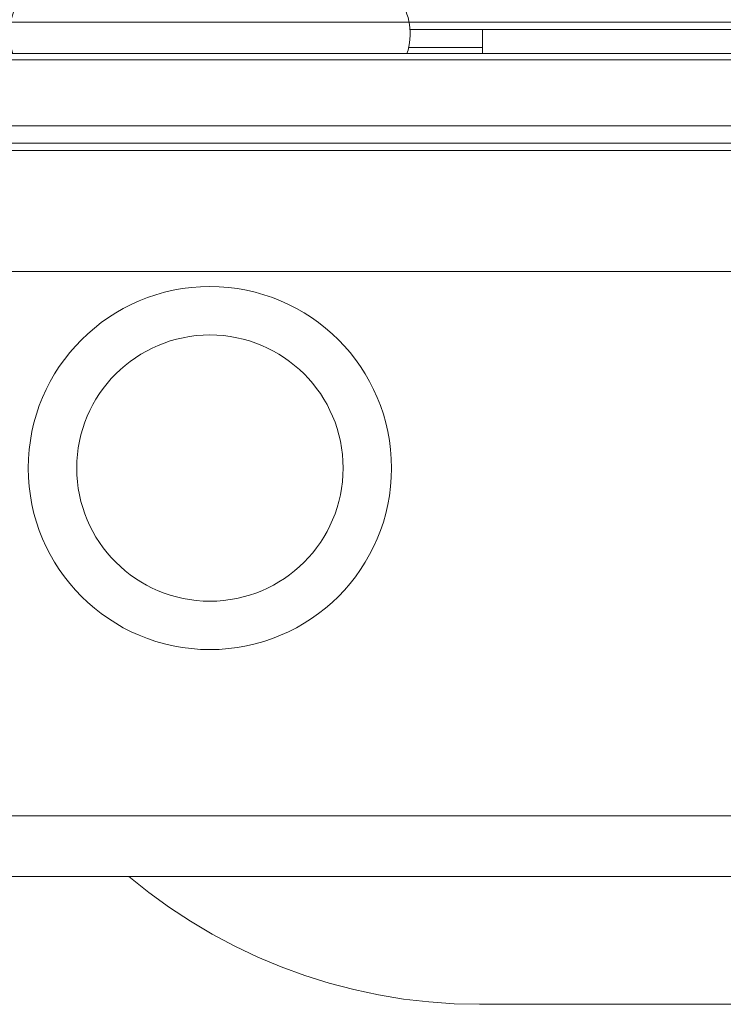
# Model space of a CAD drawing. Header units: millimetres. Extents: x -1893473 to 1546619, y -568027 to 942944.
# Tile 96 of 256: x 153343 to 153459, y -464706 to -464544. Entities that reach past the tile are written whole.
import ezdxf
from ezdxf.enums import TextEntityAlignment as Align

# ---------------------------------------------------------------- set-up
doc = ezdxf.new("R2010")
doc.units = ezdxf.units.MM
doc.header["$LTSCALE"] = 0.2
doc.layers.get('0').update_dxf_attribs({"lineweight": 0})
for name, color, linetype, lineweight in [('!! 0_Opis_pom', 9, 'Continuous', 13), ('!! 1_OPIS POM NOWE', 140, 'Continuous', 5), ('!! 2 ZABUDOWA GK-MDF', 54, 'Continuous', 13), ('P-Opis nadproża', 150, 'Continuous', 9)]:
    doc.layers.add(name, color=color, linetype=linetype, lineweight=lineweight)
doc.layers.add('!!_@ wypos sanit nd', color=7, linetype='Continuous', lineweight=0, plot=False)
doc.styles.add('ARIAL', font='tahoma.ttf')

# ---------------------------------------------------------------- blocks, each defined once
blk = doc.blocks.new('A$Cff2eaf8b')
for points in [[(-0.18941, 0.08863), (-0.04454, 0.08863), (-0.04035, 0.08853), (-0.03617, 0.08824), (-0.032, 0.08775), (-0.02786, 0.08707), (-0.02376, 0.08619), (-0.0197, 0.08513), (-0.0157, 0.08388), (-0.01176, 0.08244), (-0.00789, 0.08082), (-0.0041, 0.07902), (-0.0004, 0.07705), (0.0032, 0.0749), (0.0067, 0.0726), (0.01009, 0.07012), (0.01337, 0.0675)], [(0.16493, 0.0675), (-0.16477, 0.0675)], [(-0.11847, -0.0325), (-0.11847, 0.0575), (0.11153, 0.0575), (0.11153, -0.0325)], [(-0.16, -0.0355), (-0.16, -0.0325), (0.16, -0.0325), (0.16, -0.0355)], [(0.16, -0.0555), (0.157, -0.0525), (0.16, -0.0525), (-0.16, -0.0525), (-0.157, -0.0525), (-0.16, -0.0555)], [(0.10602, -0.0525), (0.10602, -0.05658), (-0.11847, -0.05658)], [(-0.03305, -0.0725), (-0.16, -0.0725), (-0.16, -0.0695)], [(-0.045, -0.0725), (-0.045, -0.0685)], [(-0.045, -0.0695), (-0.03283, -0.0695)]]:
    blk.add_lwpolyline(points)
blk.add_lwpolyline([(-0.11847, -0.0685), (0.11153, -0.0685), (0.11153, -0.0675), (-0.11847, -0.0675)], close=True)
blk.add_lwpolyline([(-0.04, -0.0685), (-0.03255, -0.0685, 0.236962), (-0.03118, -0.07775, -0.154353), (-0.031, -0.07832), (-0.031, -0.08218), (0.031, -0.08218), (0.031, -0.07832, -0.154353), (0.03118, -0.07775, 0.236962), (0.03255, -0.0685), (0.04, -0.0685)], format="xyb")
for radius in [0.03, 0.022]:
    blk.add_circle((0, 0), radius)
blk = doc.blocks.new('A$C2EB40A8D')
at = {"layer": '!! 2 ZABUDOWA GK-MDF'}
for points in [[(-10741.12989, 29857.51397), (-9741.12989, 29857.51397)], [(-10741.12989, 29837.51397), (-9741.12989, 29837.51397)]]:
    blk.add_lwpolyline(points, dxfattribs=at)
at = {"layer": '!!_@ wypos sanit nd', "xscale": 1000, "yscale": 1000, "zscale": 1000, "rotation": 180}
blk.add_blockref('A$Cff2eaf8b', (-10293.35353, 29783.81847), dxfattribs=at)
at = {"layer": '!! 0_Opis_pom', "ltscale": 0.7, "style": 'ARIAL'}
for tag, p in [('B1,21', (-891.77727, 31796.97458)), ('A1,16', (-13651.31084, 31587.95236)), ('B1,19', (-5798.61305, 31587.22944)), ('B1/17', (-9701.43347, 31565.05244)), ('1,23', (10805.41388, 31565.05244)), ('1,22', (4526.58954, 31507.65132)), ('A1,1', (-16866.13618, 31459.3792)), ('B1,18', (-7791.62894, 31330.08444)), ('B1,20', (-2961.4347, 31167.05787)), ('A1,6', (-19287.17717, 30923.71998)), ('B1,1', (14135.63445, 30913.92963)), ('B1,3', (17346.74696, 30023.81022)), ('B1,4', (29817.71501, 29157.67457)), ('A1,5', (-23454.5385, 28820.77901)), ('A1,2', (-17502.57721, 28602.57524)), ('B1,2D', (2616.16402, 28559.52261)), ('A1,15', (-13651.31084, 28261.46046)), ('B1,4', (29883.58177, 28158.35876)), ('B1,2B', (18801.54781, 27650.12382)), ('B1,2A', (13086.7373, 27376.04393)), ('A1,3', (-16846.27912, 25980.40356)), ('B1,8', (9089.53994, 25356.27639)), ('B1,6', (31915.87888, 23754.79829)), ('A1,4', (-24010.17576, 23559.17399)), ('B1,14', (-11621.32288, 23261.44183)), ('B1,13', (-3080.55208, 22924.09997)), ('B1,5', (29245.49088, 22896.69268)), ('B1,10', (3982.60923, 22874.21277)), ('B1,9', (5634.43488, 22623.92098)), ('B1,2C', (13327.26639, 22378.5328)), ('B1,7', (16398.41175, 22348.28836)), ('B1,11', (5553.20442, 20939.83877)), ('B1,12', (3693.27174, 20628.72148)), ('C1,3', (5969.08376, 16336.01084)), ('C1,2', (11955.93711, 11671.55655)), ('C1,1', (15659.17205, 11415.94196)), ('C1,4', (5140.00888, 9205.5831)), ('C1,5', (5680.4486, 6154.54995)), ('C1,10', (16327.05085, 6080.66085)), ('C1,9', (16526.57171, 3173.45283)), ('C1,6', (6367.37903, 2771.84181)), ('D0,18', (-1981.87701, -110.73158)), ('D0,7', (-13531.42299, -1159.67649)), ('C1,7', (7275.77161, -1303.00991)), ('D0,17', (2064.87671, -1345.69113)), ('D0,3', (-9324.21674, -1442.63631)), ('D0,6', (-17529.61851, -1957.37463)), ('D0,10', (-21369.4432, -2140.60378)), ('D,09', (-12990.08379, -2746.32902)), ('D0,2', (-5516.19514, -3101.87722)), ('D0,16', (2266.73061, -3284.15369)), ('D0,8', (-14357.79539, -3567.69719)), ('D0,5', (-10461.54478, -3629.26575)), ('D0,4', (-8396.53404, -4353.7937)), ('D0,15', (1974.41895, -5205.84774)), ('D0,1', (-5633.49598, -5662.48534)), ('D0,11', (-23334.09291, -6045.78706)), ('D0,12', (-22436.85763, -9302.9678)), ('D0,13', (-22436.85763, -11581.16526)), ('D0,14', (-13645.94445, -11884.57769))]:
    blk.add_attdef(tag, text='', height=119.68, dxfattribs=at).set_placement(p, align=Align.MIDDLE_CENTER)
at = {"layer": '!! 1_OPIS POM NOWE', "style": 'ARIAL'}
for tag, p in [('C1.7A', (7769.3756, 685.765)), ('C1.7C', (7655.80151, -2045.04756)), ('C1.8B', (10935.93068, -2107.41983)), ('C1.8A', (13897.39715, -2120.69016)), ('C1.7B', (8274.43201, -3270.18959)), ('E1.2', (16701.02923, -5331.07351)), ('E1.5E', (21974.23379, -5463.99012)), ('E1.5D', (24989.27391, -5785.36474)), ('E1.1', (8357.81567, -5851.01076)), ('E1.5C', (25222.53959, -6394.64172)), ('E1.5B', (27694.70831, -7009.86571)), ('E1.6', (5279.46063, -8141.28746)), ('E1.5A', (25547.9555, -8495.18994)), ('E1.5G', (23977.19473, -9792.46695)), ('E1.5F', (22414.7084, -9822.66389)), ('E1,4', (13935.69867, -10458.20073)), ('E1.5L', (28030.8296, -11267.7725)), ('E1.3', (5639.18862, -11994.01941)), ('E1.5H', (23988.49716, -12231.38049)), ('E1.5K', (27714.73934, -12977.98364)), ('E1.5I', (22290.68736, -13989.9049)), ('E1.5J', (27095.71534, -16088.17469))]:
    blk.add_attdef(tag, text='', height=119.68, dxfattribs=at).set_placement(p, align=Align.MIDDLE_CENTER)

msp = doc.modelspace()

# ---------------------------------------------------------------- block references
at = {"layer": 'P-Opis nadproża', "color": 4}
msp.add_blockref('A$C2EB40A8D', (163667.94092, -494401.63474), dxfattribs=at)

doc.saveas('drawing.dxf')
